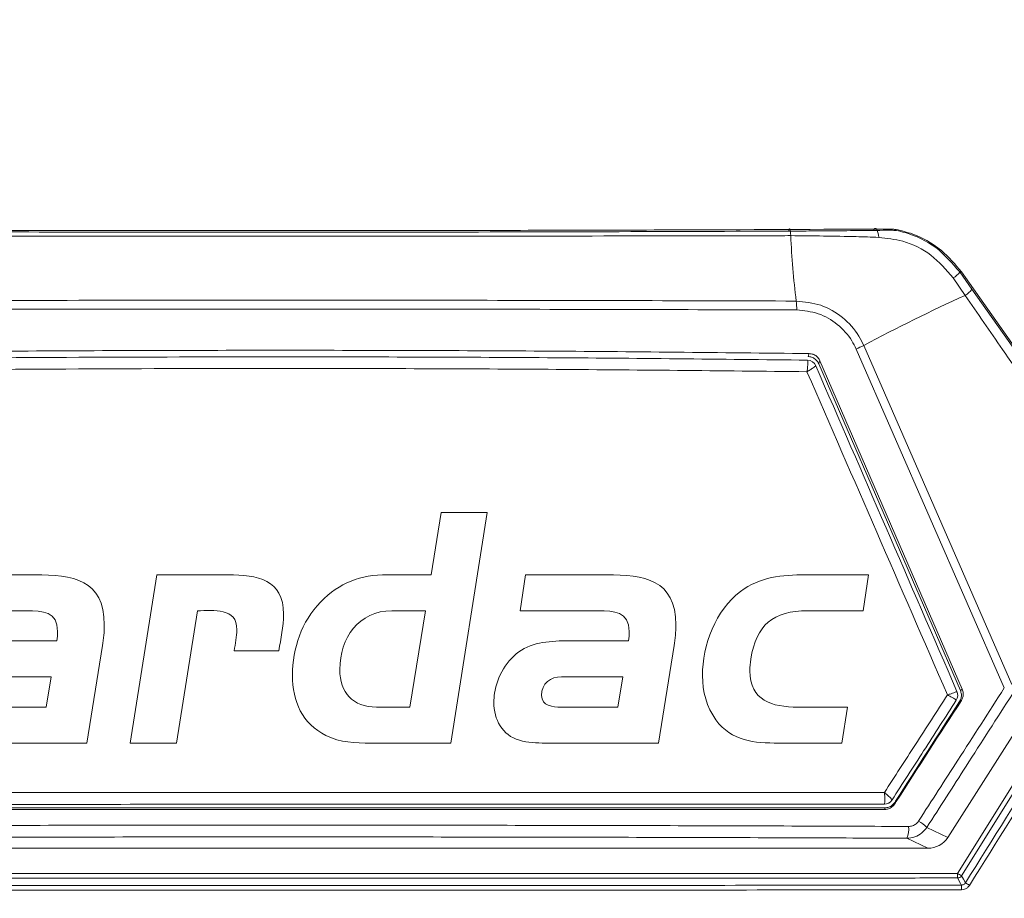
# Model space of a CAD drawing. Header units: millimetres. Extents: x 105 to 1419, y 95 to 961.
# Tile 20 of 43: x 259 to 301, y 590 to 627. Entities that reach past the tile are written whole.
import ezdxf

# ---------------------------------------------------------------- set-up
doc = ezdxf.new("R2010")
doc.units = ezdxf.units.MM
doc.header["$LTSCALE"] = 5
doc.layers.add('Layer 1', color=7, linetype='Continuous')

# ---------------------------------------------------------------- blocks, each defined once
blk = doc.blocks.new('block 2')
at = {"layer": 'Layer 1', "lineweight": 0}
for points, knots in [([(1.2944, -0.5113), (1.2944, -0.5113), (1.1699, -0.5113), (1.1699, -0.5113), (1.145, -0.5113), (1.1224, -0.5107), (1.0997, -0.4994), (1.0625, -0.4811), (1.0474, -0.446), (1.0474, -0.4056), (1.0474, -0.363), (1.0615, -0.322), (1.0911, -0.2912), (1.1208, -0.2605), (1.1537, -0.2486), (1.1957, -0.2486), (1.1957, -0.2486), (1.2637, -0.2486), (1.2637, -0.2486), (1.2637, -0.2486), (1.2793, -0.1516), (1.2793, -0.1516), (1.2793, -0.1516), (1.3516, -0.1516), (1.3516, -0.1516), (1.3516, -0.1516), (1.2944, -0.5113), (1.2944, -0.5113)], [0, 0, 0, 0, 1, 1, 1, 2, 2, 2, 3, 3, 3, 4, 4, 4, 5, 5, 5, 6, 6, 6, 7, 7, 7, 8, 8, 8, 9, 9, 9, 9]), ([(0.7508, -0.3592), (0.7508, -0.3592), (0.7265, -0.5113), (0.7265, -0.5113), (0.7265, -0.5113), (0.5497, -0.5113), (0.5497, -0.5113), (0.5362, -0.5113), (0.5222, -0.5107), (0.5092, -0.507), (0.4823, -0.4989), (0.4693, -0.4746), (0.4693, -0.4476), (0.4693, -0.4428), (0.4698, -0.4385), (0.4704, -0.4336), (0.4742, -0.4072), (0.4898, -0.3808), (0.5125, -0.3662), (0.5346, -0.3522), (0.5659, -0.3516), (0.5912, -0.3516), (0.5912, -0.3516), (0.6796, -0.3516), (0.6796, -0.3516), (0.6802, -0.3468), (0.6807, -0.3419), (0.6807, -0.3371), (0.6807, -0.3058), (0.657, -0.3047), (0.6322, -0.3047), (0.6322, -0.3047), (0.5103, -0.3047), (0.5103, -0.3047), (0.5103, -0.3047), (0.5189, -0.2486), (0.5189, -0.2486), (0.5189, -0.2486), (0.6451, -0.2486), (0.6451, -0.2486), (0.7039, -0.2486), (0.7535, -0.2556), (0.7535, -0.3268), (0.7535, -0.3376), (0.7524, -0.3484), (0.7508, -0.3592)], [0, 0, 0, 0, 1, 1, 1, 2, 2, 2, 3, 3, 3, 4, 4, 4, 5, 5, 5, 6, 6, 6, 7, 7, 7, 8, 8, 8, 9, 9, 9, 10, 10, 10, 11, 11, 11, 12, 12, 12, 13, 13, 13, 14, 14, 14, 15, 15, 15, 15]), ([(1.0259, -0.3673), (1.0259, -0.3673), (0.9563, -0.3673), (0.9563, -0.3673), (0.9579, -0.3565), (0.9606, -0.3452), (0.9606, -0.3344), (0.9606, -0.2993), (0.9245, -0.3047), (0.8991, -0.3047), (0.8991, -0.3047), (0.8662, -0.5113), (0.8662, -0.5113), (0.8662, -0.5113), (0.794, -0.5113), (0.794, -0.5113), (0.794, -0.5113), (0.8355, -0.2486), (0.8355, -0.2486), (0.8355, -0.2486), (0.9466, -0.2486), (0.9466, -0.2486), (0.9924, -0.2486), (1.0334, -0.2556), (1.0334, -0.3101), (1.0334, -0.3295), (1.0291, -0.3484), (1.0259, -0.3673)], [0, 0, 0, 0, 1, 1, 1, 2, 2, 2, 3, 3, 3, 4, 4, 4, 5, 5, 5, 6, 6, 6, 7, 7, 7, 8, 8, 8, 9, 9, 9, 9]), ([(1.6434, -0.3592), (1.6434, -0.3592), (1.6191, -0.5113), (1.6191, -0.5113), (1.6191, -0.5113), (1.4422, -0.5113), (1.4422, -0.5113), (1.4287, -0.5113), (1.4147, -0.5107), (1.4017, -0.507), (1.3748, -0.4989), (1.3618, -0.4746), (1.3618, -0.4476), (1.3618, -0.4428), (1.3624, -0.4385), (1.3629, -0.4336), (1.3667, -0.4072), (1.3823, -0.3808), (1.405, -0.3662), (1.4271, -0.3522), (1.4584, -0.3516), (1.4837, -0.3516), (1.4837, -0.3516), (1.5722, -0.3516), (1.5722, -0.3516), (1.5727, -0.3468), (1.5732, -0.3419), (1.5732, -0.3371), (1.5732, -0.3058), (1.5495, -0.3047), (1.5247, -0.3047), (1.5247, -0.3047), (1.4028, -0.3047), (1.4028, -0.3047), (1.4028, -0.3047), (1.4115, -0.2486), (1.4115, -0.2486), (1.4115, -0.2486), (1.5376, -0.2486), (1.5376, -0.2486), (1.5964, -0.2486), (1.646, -0.2556), (1.646, -0.3268), (1.646, -0.3376), (1.645, -0.3484), (1.6434, -0.3592)], [0, 0, 0, 0, 1, 1, 1, 2, 2, 2, 3, 3, 3, 4, 4, 4, 5, 5, 5, 6, 6, 6, 7, 7, 7, 8, 8, 8, 9, 9, 9, 10, 10, 10, 11, 11, 11, 12, 12, 12, 13, 13, 13, 14, 14, 14, 15, 15, 15, 15]), ([(1.9383, -0.3047), (1.9383, -0.3047), (1.8521, -0.3047), (1.8521, -0.3047), (1.7981, -0.3047), (1.7712, -0.3268), (1.7631, -0.3802), (1.762, -0.3862), (1.7615, -0.3926), (1.7615, -0.3986), (1.7615, -0.4449), (1.7965, -0.4552), (1.8364, -0.4552), (1.8364, -0.4552), (1.9141, -0.4552), (1.9141, -0.4552), (1.9141, -0.4552), (1.9054, -0.5113), (1.9054, -0.5113), (1.9054, -0.5113), (1.8068, -0.5113), (1.8068, -0.5113), (1.7685, -0.5113), (1.7334, -0.5086), (1.7086, -0.4751), (1.6941, -0.4552), (1.6876, -0.4309), (1.6876, -0.4061), (1.6876, -0.3587), (1.7081, -0.3036), (1.7469, -0.2745), (1.7771, -0.2519), (1.8122, -0.2486), (1.8483, -0.2486), (1.8483, -0.2486), (1.947, -0.2486), (1.947, -0.2486), (1.947, -0.2486), (1.9383, -0.3047), (1.9383, -0.3047)], [0, 0, 0, 0, 1, 1, 1, 2, 2, 2, 3, 3, 3, 4, 4, 4, 5, 5, 5, 6, 6, 6, 7, 7, 7, 8, 8, 8, 9, 9, 9, 10, 10, 10, 11, 11, 11, 12, 12, 12, 13, 13, 13, 13]), ([(1.2027, -0.3047), (1.151, -0.3047), (1.1213, -0.3473), (1.1213, -0.3964), (1.1213, -0.4325), (1.1413, -0.4552), (1.1785, -0.4552), (1.1785, -0.4552), (1.2308, -0.4552), (1.2308, -0.4552), (1.2308, -0.4552), (1.2551, -0.3047), (1.2551, -0.3047), (1.2551, -0.3047), (1.2027, -0.3047), (1.2027, -0.3047)], [0, 0, 0, 0, 1, 1, 1, 2, 2, 2, 3, 3, 3, 4, 4, 4, 5, 5, 5, 5]), ([(0.575, -0.4077), (0.5578, -0.4077), (0.5437, -0.4185), (0.5437, -0.4368), (0.5437, -0.4536), (0.5615, -0.4552), (0.5745, -0.4552), (0.5745, -0.4552), (0.6629, -0.4552), (0.6629, -0.4552), (0.6629, -0.4552), (0.6705, -0.4077), (0.6705, -0.4077), (0.6705, -0.4077), (0.575, -0.4077), (0.575, -0.4077)], [0, 0, 0, 0, 1, 1, 1, 2, 2, 2, 3, 3, 3, 4, 4, 4, 5, 5, 5, 5]), ([(1.4675, -0.4077), (1.4503, -0.4077), (1.4363, -0.4185), (1.4363, -0.4368), (1.4363, -0.4536), (1.4541, -0.4552), (1.467, -0.4552), (1.467, -0.4552), (1.5554, -0.4552), (1.5554, -0.4552), (1.5554, -0.4552), (1.563, -0.4077), (1.563, -0.4077), (1.563, -0.4077), (1.4675, -0.4077), (1.4675, -0.4077)], [0, 0, 0, 0, 1, 1, 1, 2, 2, 2, 3, 3, 3, 4, 4, 4, 5, 5, 5, 5])]:
    blk.add_open_spline(points, degree=3, knots=knots, dxfattribs=at)
blk = doc.blocks.new('bardac-logo-vector')
at = {"layer": 'Layer 1'}
blk.add_blockref('block 2', (0, 0), dxfattribs=at)

msp = doc.modelspace()

# ---------------------------------------------------------------- linework, layer by layer
at = {"color": 7, "linetype": 'Continuous', "lineweight": 15}
for p, q in [((299.217, 615.265), (298.703, 616.008)), ((298.988, 616.261), (299.06, 616.261)), ((298.988, 616.261), (299.506, 615.526)), ((299.06, 616.261), (305.959, 606.474)), ((299.506, 615.526), (301.695, 612.421)), ((312.498, 614.196), (298.475, 592.173)), ((300.884, 598.539), (294.567, 612.979)), ((294.894, 613.132), (301.203, 598.694)), ((292.494, 612.504), (292.49, 612.506)), ((299.014, 598.429), (292.977, 612.353)), ((293.023, 612.483), (299.094, 598.482)), ((298.867, 598.392), (298.867, 598.392)), ((298.836, 598.017), (298.836, 598.017)), ((296.1, 593.769), (296.099, 593.768)), ((295.763, 593.585), (295.769, 593.588)), ((297.584, 592.602), (298.475, 592.173)), ((297.63, 591.71), (296.737, 592.139)), ((297.63, 591.71), (242.366, 591.71))]:
    msp.add_line(p, q, dxfattribs=at)
at = {"color": 7, "linetype": 'Continuous', "lineweight": 15, "flags": 128}
for points in [[(291.696, 618.003), (291.707, 618.057), (291.719, 618.09), (291.732, 618.098), (291.744, 618.082), (291.756, 618.043), (291.767, 617.983), (291.776, 617.903), (291.783, 617.809)], [(295.308, 618.033), (295.339, 618.088), (295.372, 618.115), (295.407, 618.114), (295.441, 618.084), (295.472, 618.028), (295.498, 617.948), (295.518, 617.849), (295.531, 617.737)], [(298.891, 590.64), (302.396, 596.242), (306.337, 602.541), (312.248, 611.99), (313.805, 614.478)], [(313.974, 614.378), (313.762, 614.039), (312.914, 612.683), (309.521, 607.259), (304.291, 598.899), (302.566, 596.141), (299.06, 590.54)], [(292.523, 612.656), (292.545, 612.719), (292.569, 612.786)], [(293.023, 612.483), (293.001, 612.42), (292.977, 612.353)], [(299.014, 598.429), (299.053, 598.455), (299.094, 598.482)], [(299.056, 598.011), (299.015, 597.984), (298.976, 597.957)], [(295.789, 593.365), (295.789, 593.401), (295.789, 593.435)], [(296.212, 593.666), (296.211, 593.63), (296.211, 593.596)], [(298.891, 590.64), (298.891, 590.602), (298.891, 590.567), (298.891, 590.534), (298.891, 590.505), (298.891, 590.481), (298.891, 590.462), (298.891, 590.451), (298.891, 590.446)], [(299.058, 590.144), (299.05, 590.158), (299.019, 590.214), (298.891, 590.446)], [(299.06, 590.54), (299.144, 590.389), (299.227, 590.238)]]:
    msp.add_lwpolyline(points, dxfattribs=at)
at = {"color": 7, "linetype": 'Continuous', "lineweight": 15}
for centre, radius, start, end in [((326.473, 619.324), 34.723, 182.501, 187.1162), ((298.138, 616.934), 1.085, 301.3908, 321.6298), ((298.699, 616.128), 1.007, 300.9792, 323.3166), ((330.284, 546.852), 75.136, 114.42368, 118.0997), ((288.977, 614.679), 3.06, 359.3373, 6.4605), ((291.859, 619.193), 6.779, 293.551, 296.6052), ((292.485, 612.106), 0.4, 23.472, 89.2879), ((292.487, 612.106), 0.398, 23.5511, 88.9839), ((298.5, 598.233), 0.4, 327.2615, 23.4086), ((298.5, 598.233), 0.4, 327.1994, 23.4093), ((295.763, 593.985), 0.4, 269.9743, 327.2294), ((295.768, 593.984), 0.396, 270.2501, 327.1445), ((296.43, 591.455), 1.627, 44.8082, 60.4211), ((295.779, 592.526), 1.033, 338.0042, 6.3378), ((300.042, 592.392), 2.097, 236.698, 242.0768), ((298.891, 590.646), 0.2, 270.0793, 327.874), ((296.825, 589.989), 2.239, 358.8738, 3.9851), ((297.284, 586.845), 3.911, 57.219, 60.2065)]:
    msp.add_arc(centre, radius, start, end, dxfattribs=at)
for centre, major_axis, ratio, start_param, end_param in [((295.391, 616.883), (1.535, -0.001), 0.918013, 0.952902, 1.03114), ((297.63, 592.709), (1.002, 0), 0.99763, 4.712389, 5.717261)]:
    msp.add_ellipse(centre, major_axis=major_axis, ratio=ratio, start_param=start_param, end_param=end_param, dxfattribs=at)
for points, knots in [([(209.998, 807.264), (209.998, 767.933), (209.998, 711.296), (209.998, 647.043), (209.998, 621.126), (209.998, 611.516), (209.998, 608.525), (209.998, 605.531), (209.997, 602.531), (210.001, 599.485), (211.248, 596.25), (213.474, 593.286), (215.643, 589.93), (217.859, 586.642), (219.712, 583.839), (221.286, 581.52), (222.564, 579.464), (224.551, 577.275), (227.403, 575.756), (230.357, 575.34), (232.853, 575.42), (235.134, 575.401), (240.531, 575.411), (248.988, 575.402), (260.582, 575.406), (272.191, 575.403), (283.917, 575.41), (295.834, 575.384), (304.768, 575.457), (311.122, 575.359), (314.49, 576.571), (317.076, 578.882), (318.593, 581.354), (319.978, 583.387), (321.273, 585.338), (322.608, 587.335), (323.991, 589.412), (325.451, 591.589), (326.912, 593.822), (328.552, 596.107), (329.885, 598.867), (330.876, 626.155), (329.328, 695.207), (329.738, 763.725), (329.998, 807.264)], [0, 0, 0, 0, 0.210693, 0.303394, 0.344186, 0.349529, 0.354871, 0.360213, 0.365556, 0.370983, 0.376371, 0.383753, 0.390783, 0.397775, 0.404988, 0.40878, 0.412789, 0.417945, 0.424439, 0.429606, 0.433738, 0.437806, 0.441821, 0.462638, 0.483084, 0.503898, 0.524796, 0.545874, 0.567667, 0.572739, 0.579753, 0.586225, 0.590909, 0.595245, 0.599402, 0.603452, 0.60811, 0.612766, 0.617496, 0.622393, 0.627865, 0.633556, 0.767142, 1, 1, 1, 1]), ([(327.454, 806.759), (327.442, 791.642), (327.418, 761.409), (327.431, 716.008), (327.319, 670.569), (327.649, 634.099), (327.193, 611.595), (327.553, 603.21), (327.474, 600.186), (326.452, 597.7), (325.136, 595.778), (322.327, 591.824), (319.143, 587.052), (316.103, 582.123), (313.933, 579.517), (311.611, 578.297), (306.386, 577.875), (295.042, 578.332), (277.459, 578.069), (257.819, 578.18), (242.984, 578.078), (234.555, 578.167), (231.107, 578.067), (229.041, 578.18), (226.857, 579.006), (224.387, 581.198), (222.235, 584.63), (219.564, 588.951), (216.437, 593.315), (213.692, 597.073), (212.297, 601.232), (212.442, 605.362), (212.913, 621.366), (212.443, 649.051), (212.63, 688.204), (212.574, 727.746), (212.571, 767.268), (212.552, 793.595), (212.542, 806.759)], [0, 0, 0, 0, 0.082469, 0.164937, 0.247406, 0.329874, 0.363611, 0.369672, 0.375674, 0.379842, 0.38409, 0.388344, 0.406253, 0.415289, 0.419902, 0.424528, 0.429085, 0.448203, 0.486447, 0.52469, 0.555112, 0.567209, 0.570564, 0.573901, 0.578426, 0.582953, 0.591628, 0.600328, 0.610631, 0.620907, 0.625421, 0.634229, 0.643078, 0.712831, 0.784598, 0.856365, 0.928182, 1, 1, 1, 1]), ([(212.684, 806.77), (212.693, 793.607), (212.711, 767.279), (212.73, 727.754), (212.721, 688.216), (212.78, 649.034), (212.614, 621.424), (212.753, 606.169), (212.652, 602.94), (212.664, 600.491), (213.496, 598.017), (215.034, 595.786), (217.206, 592.703), (219.614, 588.989), (222.033, 585.459), (223.729, 582.766), (225.062, 580.747), (226.937, 579.148), (229.072, 578.313), (231.117, 578.25), (234.553, 578.281), (242.981, 578.263), (257.816, 578.313), (277.459, 578.224), (295.044, 578.48), (306.375, 578.026), (311.569, 578.442), (313.845, 579.639), (315.993, 582.219), (319.013, 587.143), (322.471, 592.169), (325.272, 596.332), (326.52, 598.274), (327.169, 599.878), (327.308, 601.562), (327.264, 603.763), (327.309, 611.623), (327.233, 634.077), (327.274, 670.58), (327.262, 716.009), (327.282, 761.417), (327.301, 791.651), (327.311, 806.77)], [0, 0, 0, 0, 0.071874, 0.14376, 0.215583, 0.287419, 0.357232, 0.366043, 0.370461, 0.37486, 0.379286, 0.38442, 0.389567, 0.399852, 0.408528, 0.412874, 0.417209, 0.421647, 0.426086, 0.429388, 0.432729, 0.444836, 0.475287, 0.513561, 0.551847, 0.570983, 0.575461, 0.579998, 0.584525, 0.593569, 0.611495, 0.617739, 0.620915, 0.624066, 0.627042, 0.630039, 0.636072, 0.669839, 0.75237, 0.834919, 0.91745, 1, 1, 1, 1]), ([(217.672, 569.441), (218.238, 568.751), (219.37, 567.371), (221.413, 566.359), (223.572, 565.87), (225.797, 565.848), (251.927, 566.544), (279.698, 566.243), (308.933, 565.811), (313.999, 565.731), (317.5, 566.048), (319.437, 566.656), (321.769, 568.481), (323.66, 571.046), (325.452, 573.955), (329.53, 580.463), (333.682, 586.731), (337.942, 592.664), (339.177, 594.609), (340.169, 597.662), (340.669, 601.819), (340.614, 607.535), (340.128, 613.26), (339.188, 641.501), (340.441, 705.688), (340.132, 767.941), (339.944, 805.781)], [0, 0, 0, 0, 0.007613, 0.0152242, 0.0190093, 0.0266047, 0.0342304, 0.2440015, 0.2648771, 0.2857322, 0.2874505, 0.2951005, 0.3027508, 0.3125214, 0.3223529, 0.3321867, 0.37862, 0.3869282, 0.3951792, 0.3982411, 0.4144884, 0.4308855, 0.4474514, 0.4639305, 0.6741563, 1, 1, 1, 1]), ([(245.453, 618.075), (248.725, 618.063), (255.278, 618.038), (265.442, 618.022), (275.908, 618.025), (286.264, 618.047), (293.002, 618.077), (296.181, 618.092)], [0, 0, 0, 0, 0.194169, 0.388868, 0.599673, 0.811159, 1, 1, 1, 1]), ([(291.696, 618.003), (292.026, 618.004), (293.254, 618.011), (294.441, 618.024), (295.308, 618.033)], [0, 0, 0, 0, 0.269218, 1, 1, 1, 1]), ([(296.281, 618.031), (296.279, 618.032), (296.276, 618.033), (296.253, 618.034), (296.205, 618.035), (296.07, 618.037), (295.757, 618.037), (295.488, 618.035), (295.308, 618.033)], [0, 0, 0, 0, 0.033091, 0.066149, 0.116962, 0.208997, 0.471728, 1, 1, 1, 1]), ([(296.181, 618.092), (296.416, 618.038), (297.142, 617.871), (298.195, 617.293), (298.791, 616.582), (299.06, 616.261)], [0, 0, 0, 0, 0.207983, 0.642097, 1, 1, 1, 1]), ([(296.281, 618.031), (296.408, 618.002), (297, 617.863), (298.025, 617.377), (298.667, 616.633), (298.988, 616.261)], [0, 0, 0, 0, 0.11959, 0.559317, 1, 1, 1, 1]), ([(291.783, 617.809), (291.452, 617.808), (289.796, 617.805), (282.826, 617.791), (272.378, 617.782), (259.484, 617.788), (251.97, 617.802), (248.213, 617.809)], [0, 0, 0, 0, 0.022904, 0.114526, 0.481326, 0.740663, 1, 1, 1, 1]), ([(248.301, 617.996), (250.787, 617.987), (255.631, 617.971), (262.865, 617.958), (267.942, 617.956), (271.982, 617.957), (276.316, 617.96), (282.978, 617.972), (288.545, 617.99), (291.445, 618.002), (291.696, 618.003)], [0, 0, 0, 0, 0.172391, 0.335892, 0.499624, 0.522619, 0.614605, 0.798607, 0.982609, 1, 1, 1, 1]), ([(295.531, 617.737), (295.212, 617.747), (293.982, 617.787), (292.719, 617.8), (291.783, 617.809)], [0, 0, 0, 0, 0.2596802, 1, 1, 1, 1]), ([(298.703, 616.008), (298.407, 616.353), (297.817, 617.043), (296.658, 617.612), (295.876, 617.698), (295.531, 617.737)], [0, 0, 0, 0, 0.3583305, 0.7165442, 1, 1, 1, 1]), ([(301.368, 612.139), (301.179, 612.413), (300.462, 613.455), (299.745, 614.497), (299.217, 615.265)], [0, 0, 0, 0, 0.262467, 1, 1, 1, 1]), ([(292.037, 614.643), (287.549, 614.656), (278.551, 614.681), (266.661, 614.682), (256.452, 614.669), (250.792, 614.652), (247.959, 614.643)], [0, 0, 0, 0, 0.306069, 0.613629, 0.806629, 1, 1, 1, 1]), ([(247.978, 615.023), (253.297, 615.037), (263.272, 615.063), (278.006, 615.061), (287.339, 615.036), (292.018, 615.023)], [0, 0, 0, 0, 0.362929, 0.680631, 1, 1, 1, 1]), ([(292.018, 615.023), (292.372, 614.987), (293.082, 614.914), (294.023, 614.364), (294.609, 613.716), (294.83, 613.264), (294.894, 613.132)], [0, 0, 0, 0, 0.2928633, 0.5857248, 0.879125, 1, 1, 1, 1]), ([(294.567, 612.979), (294.51, 613.096), (294.315, 613.495), (293.798, 614.064), (292.972, 614.548), (292.349, 614.611), (292.037, 614.643)], [0, 0, 0, 0, 0.1224263, 0.4150588, 0.7074487, 1, 1, 1, 1]), ([(299.227, 590.238), (300.394, 592.102), (302.876, 596.065), (307.328, 603.178), (311.179, 609.332), (313.714, 613.386), (314.28, 614.29)], [0, 0, 0, 0, 0.2324435, 0.4943461, 0.8872389, 1, 1, 1, 1]), ([(314.456, 614.186), (313.891, 613.282), (311.355, 609.227), (307.504, 603.073), (303.051, 595.959), (300.568, 591.996), (299.401, 590.132)], [0, 0, 0, 0, 0.1127611, 0.5056539, 0.7675566, 1, 1, 1, 1]), ([(247.427, 612.786), (251.146, 612.825), (258.597, 612.904), (269.877, 612.935), (281.225, 612.906), (288.784, 612.826), (292.569, 612.786)], [0, 0, 0, 0, 0.2477976, 0.4964297, 0.7477792, 1, 1, 1, 1]), ([(247.506, 612.506), (249.299, 612.527), (253.937, 612.58), (261.451, 612.632), (270.969, 612.654), (281.337, 612.625), (288.802, 612.546), (292.49, 612.506)], [0, 0, 0, 0, 0.120004, 0.310425, 0.500846, 0.753449, 1, 1, 1, 1]), ([(292.977, 612.353), (292.949, 612.403), (292.894, 612.502), (292.755, 612.605), (292.625, 612.65), (292.546, 612.655), (292.523, 612.656)], [0, 0, 0, 0, 0.293746, 0.587456, 0.88188, 1, 1, 1, 1]), ([(292.569, 612.786), (292.626, 612.78), (292.738, 612.767), (292.887, 612.678), (292.979, 612.575), (293.013, 612.503), (293.023, 612.483)], [0, 0, 0, 0, 0.294011, 0.588, 0.882472, 1, 1, 1, 1]), ([(292.476, 612.012), (288.802, 612.051), (281.341, 612.13), (270.971, 612.159), (261.431, 612.137), (253.922, 612.085), (249.295, 612.032), (247.52, 612.012)], [0, 0, 0, 0, 0.245817, 0.499152, 0.690125, 0.881098, 1, 1, 1, 1]), ([(292.476, 612.012), (292.477, 612.013), (292.482, 612.052), (292.494, 612.146), (292.506, 612.279), (292.51, 612.394), (292.507, 612.476), (292.499, 612.494), (292.494, 612.504)], [0, 0, 0, 0, 0.0063312, 0.1602222, 0.3888756, 0.5940984, 0.7926376, 1, 1, 1, 1]), ([(292.852, 612.265), (292.849, 612.26), (292.843, 612.251), (292.787, 612.21), (292.699, 612.15), (292.59, 612.081), (292.511, 612.033), (292.478, 612.013), (292.476, 612.012)], [0, 0, 0, 0, 0.207354, 0.405904, 0.611113, 0.839777, 0.993664, 1, 1, 1, 1]), ([(292.852, 612.265), (293.85, 609.966), (295.857, 605.341), (297.86, 600.717), (298.867, 598.392)], [0, 0, 0, 0, 0.497137, 1, 1, 1, 1]), ([(298.46, 598.245), (297.457, 600.554), (295.465, 605.143), (293.468, 609.732), (292.476, 612.012)], [0, 0, 0, 0, 0.503243, 1, 1, 1, 1]), ([(297.233, 592.871), (297.791, 593.737), (299.008, 595.628), (300.225, 597.516), (300.884, 598.539)], [0, 0, 0, 0, 0.4585225, 1, 1, 1, 1]), ([(298.46, 598.245), (298.461, 598.245), (298.488, 598.254), (298.566, 598.279), (298.683, 598.318), (298.788, 598.356), (298.856, 598.382), (298.863, 598.389), (298.867, 598.392)], [0, 0, 0, 0, 0.0065291, 0.1180452, 0.3541074, 0.5711492, 0.7819429, 1, 1, 1, 1]), ([(298.976, 597.957), (299.001, 598.007), (299.052, 598.107), (299.064, 598.276), (299.031, 598.379), (299.014, 598.429)], [0, 0, 0, 0, 0.340243, 0.680499, 1, 1, 1, 1]), ([(299.094, 598.482), (299.111, 598.429), (299.145, 598.322), (299.129, 598.153), (299.08, 598.057), (299.056, 598.011)], [0, 0, 0, 0, 0.340966, 0.681968, 1, 1, 1, 1]), ([(340.039, 598.199), (340.039, 598.199), (340.039, 597.52), (339.799, 595.825), (338.527, 593.385), (337.226, 591.655), (336.282, 590.233), (334.682, 587.845), (331.253, 582.655), (327.228, 576.873), (324.007, 571.595), (321.985, 568.571), (319.453, 566.619), (317.033, 565.88), (314.758, 565.837), (300.716, 566.167), (279.731, 565.792), (254.884, 565.921), (239.978, 565.833), (231.75, 565.963), (227.169, 565.794), (224.416, 565.719), (221.738, 566.145), (219.347, 567.386), (218.129, 568.674), (217.622, 569.407), (217.622, 569.407)], [0, 0, 0, 0, 0, 0.014451, 0.035902, 0.057673, 0.060586, 0.072239, 0.118848, 0.193015, 0.221959, 0.25072, 0.269747, 0.288754, 0.303336, 0.317968, 0.587533, 0.749252, 0.846273, 0.904478, 0.924118, 0.943733, 0.963015, 0.981049, 1, 1, 1, 1, 1]), ([(295.775, 594.086), (296.215, 594.769), (297.11, 596.156), (298.005, 597.541), (298.46, 598.245)], [0, 0, 0, 0, 0.492245, 1, 1, 1, 1]), ([(298.836, 598.017), (298.373, 597.298), (297.461, 595.883), (296.549, 594.467), (296.1, 593.769)], [0, 0, 0, 0, 0.5075532, 1, 1, 1, 1]), ([(299.056, 598.011), (298.131, 596.576), (297.183, 595.104), (296.235, 593.632), (296.211, 593.596)], [0, 0, 0, 0, 0.975475, 1, 1, 1, 1]), ([(296.212, 593.666), (296.222, 593.682), (297.144, 595.113), (298.065, 596.543), (298.976, 597.957)], [0, 0, 0, 0, 0.011313, 1, 1, 1, 1]), ([(301.226, 598.269), (300.568, 597.247), (299.354, 595.359), (298.141, 593.469), (297.584, 592.602)], [0, 0, 0, 0, 0.541478, 1, 1, 1, 1]), ([(298.836, 598.017), (298.833, 598.023), (298.827, 598.034), (298.765, 598.076), (298.668, 598.134), (298.559, 598.193), (298.486, 598.231), (298.461, 598.244), (298.46, 598.245)], [0, 0, 0, 0, 0.218022, 0.428857, 0.645889, 0.881951, 0.993468, 1, 1, 1, 1]), ([(243.996, 594.066), (248.247, 594.071), (256.768, 594.081), (268.641, 594.087), (279.526, 594.09), (288.242, 594.089), (293.645, 594.087), (295.775, 594.086)], [0, 0, 0, 0, 0.247162, 0.495405, 0.685486, 0.876058, 1, 1, 1, 1]), ([(295.769, 593.588), (295.775, 593.599), (295.786, 593.619), (295.794, 593.707), (295.794, 593.829), (295.787, 593.961), (295.778, 594.051), (295.775, 594.085), (295.775, 594.086)], [0, 0, 0, 0, 0.212874, 0.418948, 0.630426, 0.860269, 0.993593, 1, 1, 1, 1]), ([(295.775, 594.086), (295.776, 594.085), (295.802, 594.064), (295.87, 594.007), (295.965, 593.922), (296.046, 593.845), (296.096, 593.789), (296.099, 593.776), (296.1, 593.769)], [0, 0, 0, 0, 0.006409, 0.139731, 0.369573, 0.581053, 0.787104, 1, 1, 1, 1]), ([(295.789, 593.365), (292.968, 593.366), (287.32, 593.368), (278.726, 593.369), (270.034, 593.367), (261.29, 593.363), (252.576, 593.355), (246.816, 593.348), (243.934, 593.345)], [0, 0, 0, 0, 0.163902, 0.32812, 0.496549, 0.665321, 0.832493, 1, 1, 1, 1]), ([(243.981, 593.415), (246.804, 593.418), (252.451, 593.425), (261.014, 593.432), (269.638, 593.436), (278.31, 593.438), (286.964, 593.438), (292.783, 593.436), (295.718, 593.435), (295.789, 593.435)], [0, 0, 0, 0, 0.164209, 0.328418, 0.495279, 0.662141, 0.829003, 0.995865, 1, 1, 1, 1]), ([(295.763, 593.585), (293.621, 593.586), (288.222, 593.588), (279.51, 593.588), (268.663, 593.586), (256.794, 593.579), (248.276, 593.57), (244.008, 593.565)], [0, 0, 0, 0, 0.12474, 0.3144173, 0.5045837, 0.751749, 1, 1, 1, 1]), ([(295.789, 593.435), (295.846, 593.441), (295.959, 593.452), (296.11, 593.536), (296.178, 593.623), (296.212, 593.666)], [0, 0, 0, 0, 0.340053, 0.6801, 1, 1, 1, 1]), ([(296.211, 593.596), (296.176, 593.551), (296.105, 593.462), (295.953, 593.381), (295.843, 593.37), (295.789, 593.365)], [0, 0, 0, 0, 0.33808, 0.676087, 1, 1, 1, 1]), ([(297.233, 592.871), (297.2, 592.829), (297.131, 592.741), (296.978, 592.657), (296.863, 592.646), (296.806, 592.64)], [0, 0, 0, 0, 0.315527, 0.657753, 1, 1, 1, 1]), ([(243.19, 592.64), (244.654, 592.646), (249.822, 592.666), (258.745, 592.689), (269.929, 592.699), (281.09, 592.689), (290.043, 592.667), (295.265, 592.646), (296.806, 592.64)], [0, 0, 0, 0, 0.082389, 0.290775, 0.499161, 0.706222, 0.913284, 1, 1, 1, 1]), ([(296.737, 592.139), (296.851, 592.151), (297.08, 592.174), (297.382, 592.344), (297.519, 592.518), (297.584, 592.602)], [0, 0, 0, 0, 0.340595, 0.682737, 1, 1, 1, 1]), ([(296.737, 592.139), (295.2, 592.145), (289.991, 592.166), (281.061, 592.188), (269.929, 592.198), (258.774, 592.188), (249.874, 592.165), (244.719, 592.145), (243.259, 592.139)], [0, 0, 0, 0, 0.086716, 0.293778, 0.500839, 0.709225, 0.917611, 1, 1, 1, 1]), ([(241.105, 590.64), (243.328, 590.638), (252.959, 590.632), (269.998, 590.627), (287.037, 590.632), (296.668, 590.638), (298.891, 590.64)], [0, 0, 0, 0, 0.115416, 0.5, 0.884584, 1, 1, 1, 1]), ([(298.891, 590.446), (298.758, 590.446), (298.091, 590.445), (295.291, 590.443), (285.793, 590.438), (269.421, 590.434), (252.959, 590.438), (243.328, 590.444), (241.105, 590.446)], [0, 0, 0, 0, 0.0069221, 0.0346103, 0.1453633, 0.5, 0.8845842, 1, 1, 1, 1]), ([(299.063, 589.945), (294.172, 589.938), (281.868, 589.922), (262.488, 589.918), (248.004, 589.936), (240.933, 589.945)], [0, 0, 0, 0, 0.2524651, 0.6350405, 1, 1, 1, 1]), ([(240.938, 590.144), (248.008, 590.136), (262.489, 590.118), (281.866, 590.122), (294.168, 590.138), (299.058, 590.144)], [0, 0, 0, 0, 0.36496, 0.747535, 1, 1, 1, 1]), ([(299.227, 590.238), (299.213, 590.22), (299.186, 590.185), (299.125, 590.151), (299.08, 590.147), (299.058, 590.144)], [0, 0, 0, 0, 0.3345361, 0.668862, 1, 1, 1, 1]), ([(299.063, 589.945), (299.107, 589.949), (299.197, 589.958), (299.318, 590.026), (299.374, 590.097), (299.401, 590.132)], [0, 0, 0, 0, 0.33134, 0.665679, 1, 1, 1, 1])]:
    msp.add_open_spline(points, degree=3, knots=knots, dxfattribs=at)

# ---------------------------------------------------------------- block references
at = {"xscale": 27.28795387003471, "yscale": 27.28795387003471, "zscale": 27.28795387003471}
msp.add_blockref('bardac-logo-vector', (241.971, 610.145), dxfattribs=at)

doc.saveas('drawing.dxf')
